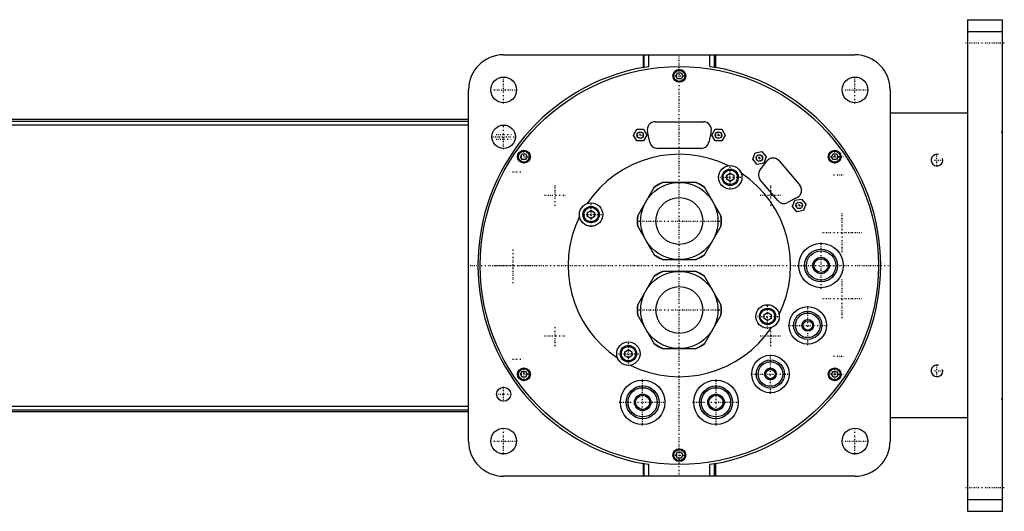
# Model space of a CAD drawing. Extents: x -702 to 139, y -105 to 105.
# Tile 4 of 4: x -282 to 139, y -105 to 105. Entities that reach past the tile are written whole.
import ezdxf

# ---------------------------------------------------------------- set-up
doc = ezdxf.new("R2010")
doc.units = 0
doc.linetypes.add('CENTER', pattern=[1.5, 0.45, -0.5, 0.05, -0.5])
for name, color, linetype in [('AM_0', 7, 'CONTINUOUS'), ('AM_10', 7, 'CONTINUOUS'), ('AM_7', 7, 'CENTER')]:
    doc.layers.add(name, color=color, linetype=linetype)

msp = doc.modelspace()

# ---------------------------------------------------------------- linework, layer by layer
at = {"layer": 'AM_0', "color": 7, "linetype": 'CONTINUOUS'}
for p, q in [((123, 105), (138, 105)), ((123, 105), (123, -105)), ((138, -105), (138, 105)), ((123, 100), (138, 100)), ((-75, 90), (75, 90)), ((-15.5, 90), (-15.5, 84.59)), ((-15, 84.68), (-15, 90)), ((-13, 85.01), (-13, 90)), ((13, 85.01), (13, 90)), ((15, 84.68), (15, 90)), ((15.5, 90), (15.5, 84.59)), ((-15.5, 84.59), (-15, 84.68)), ((-15, 84.68), (-13, 85.01)), ((13, 85.01), (15, 84.68)), ((15, 84.68), (15.5, 84.59)), ((-1.44, 81), (-0.72, 82.25)), ((-0.72, 79.75), (-1.44, 81)), ((-0.72, 82.25), (0.72, 82.25)), ((0.72, 82.25), (1.44, 81)), ((1.44, 81), (0.72, 79.75)), ((0.72, 79.75), (-0.72, 79.75)), ((-90, -75), (-90, 75)), ((90, 75), (90, -75)), ((123, 65), (90, 65)), ((-90, 62.39), (-440, 62.39)), ((-434.3, 61.72), (-90, 61.72)), ((-372.31, 60.02), (-90, 60.02)), ((-10.3, 61.4), (10.3, 61.4)), ((-19.59, 55.7), (-18.14, 58.2)), ((-18.14, 53.2), (-19.59, 55.7)), ((-18.14, 58.2), (-15.26, 58.2)), ((-15.26, 58.2), (-13.81, 55.7)), ((-13.81, 55.7), (-15.26, 53.2)), ((-12.62, 52.68), (-13.62, 57.28)), ((13.62, 57.28), (12.62, 52.68)), ((13.81, 55.7), (15.26, 58.2)), ((15.26, 53.2), (13.81, 55.7)), ((15.26, 58.2), (18.14, 58.2)), ((18.14, 58.2), (19.59, 55.7)), ((19.59, 55.7), (18.14, 53.2)), ((-15.26, 53.2), (-18.14, 53.2)), ((18.14, 53.2), (15.26, 53.2)), ((-67.79, 46.46), (-67.07, 47.71)), ((-67.07, 45.21), (-67.79, 46.46)), ((-67.07, 47.71), (-65.63, 47.71)), ((-65.63, 47.71), (-64.91, 46.46)), ((-64.91, 46.46), (-65.63, 45.21)), ((9.3, 50), (-9.3, 50)), ((31.34, 45.41), (32.33, 48.13)), ((32.33, 48.13), (35.17, 48.63)), ((35.17, 48.63), (37.03, 46.42)), ((37.03, 46.42), (36.04, 43.7)), ((64.91, 46.46), (65.63, 47.71)), ((65.63, 45.21), (64.91, 46.46)), ((65.63, 47.71), (67.07, 47.71)), ((67.07, 47.71), (67.79, 46.46)), ((67.79, 46.46), (67.07, 45.21)), ((-65.63, 45.21), (-67.07, 45.21)), ((33.2, 43.2), (31.34, 45.41)), ((36.04, 43.7), (33.2, 43.2)), ((34.49, 40.85), (37.37, 44.57)), ((42.66, 44.68), (51.41, 34.26)), ((67.07, 45.21), (65.63, 45.21)), ((20.25, 38.54), (21.75, 39.4)), ((20.25, 36.81), (20.25, 38.54)), ((21.75, 39.4), (23.25, 38.54)), ((23.25, 38.54), (23.25, 36.81)), ((7.19, 35.5), (-7.19, 35.5)), ((21.75, 35.94), (20.25, 36.81)), ((23.25, 36.81), (21.75, 35.94)), ((42.03, 27.7), (34.57, 36.58)), ((-10.69, 33.48), (-17.89, 21.02)), ((17.89, 21.02), (10.69, 33.48)), ((50.38, 29.06), (46.22, 26.87)), ((48.31, 25.19), (49.3, 27.9)), ((49.3, 27.9), (52.14, 28.4)), ((52.14, 28.4), (54, 26.19)), ((54, 26.19), (53.01, 23.48)), ((-39.17, 22.62), (-37.67, 23.48)), ((-39.17, 20.88), (-39.17, 22.62)), ((-37.67, 23.48), (-36.17, 22.62)), ((-36.17, 22.62), (-36.17, 20.88)), ((50.17, 22.98), (48.31, 25.19)), ((53.01, 23.48), (50.17, 22.98)), ((-37.67, 20.02), (-39.17, 20.88)), ((-36.17, 20.88), (-37.67, 20.02)), ((-17.89, 16.98), (-10.69, 4.52)), ((10.69, 4.52), (17.89, 16.98)), ((-7.19, 2.5), (7.19, 2.5)), ((7.19, -2.5), (-7.19, -2.5)), ((-10.69, -4.52), (-17.89, -16.98)), ((17.89, -16.98), (10.69, -4.52)), ((36.17, -20.88), (37.67, -20.02)), ((36.17, -22.62), (36.17, -20.88)), ((37.67, -20.02), (39.17, -20.88)), ((39.17, -20.88), (39.17, -22.62)), ((-17.89, -21.02), (-10.69, -33.48)), ((10.69, -33.48), (17.89, -21.02)), ((37.67, -23.48), (36.17, -22.62)), ((39.17, -22.62), (37.67, -23.48)), ((-23.25, -36.81), (-21.75, -35.94)), ((-23.25, -38.54), (-23.25, -36.81)), ((-21.75, -35.94), (-20.25, -36.81)), ((-20.25, -36.81), (-20.25, -38.54)), ((-7.19, -35.5), (7.19, -35.5)), ((-21.75, -39.4), (-23.25, -38.54)), ((-20.25, -38.54), (-21.75, -39.4)), ((-67.79, -46.46), (-67.07, -45.21)), ((-67.07, -45.21), (-65.63, -45.21)), ((-65.63, -45.21), (-64.91, -46.46)), ((64.91, -46.46), (65.63, -45.21)), ((65.63, -45.21), (67.07, -45.21)), ((67.07, -45.21), (67.79, -46.46)), ((-67.07, -47.71), (-67.79, -46.46)), ((-65.63, -47.71), (-67.07, -47.71)), ((-64.91, -46.46), (-65.63, -47.71)), ((65.63, -47.71), (64.91, -46.46)), ((67.07, -47.71), (65.63, -47.71)), ((67.79, -46.46), (67.07, -47.71)), ((-440, -62.39), (-90, -62.39)), ((-434.3, -61.72), (-90, -61.72)), ((-372.31, -60.02), (-90, -60.02)), ((123, -65), (90, -65)), ((-1.44, -81), (-0.72, -79.75)), ((-0.72, -79.75), (0.72, -79.75)), ((0.72, -79.75), (1.44, -81)), ((-0.72, -82.25), (-1.44, -81)), ((0.72, -82.25), (-0.72, -82.25)), ((1.44, -81), (0.72, -82.25)), ((-15.5, -84.59), (-15.5, -90)), ((-15, -84.68), (-15.5, -84.59)), ((-15, -90), (-15, -84.68)), ((-13, -85.01), (-15, -84.68)), ((-13, -90), (-13, -85.01)), ((15, -84.68), (13, -85.01)), ((13, -90), (13, -85.01)), ((15.5, -84.59), (15, -84.68)), ((15, -90), (15, -84.68)), ((15.5, -84.59), (15.5, -90)), ((75, -90), (-75, -90)), ((123, -100), (138, -100)), ((123, -105), (138, -105))]:
    msp.add_line(p, q, dxfattribs=at)
for centre, radius in [((0, 0), 85), ((-75, 75), 5.5), ((0, 81), 2.75), ((0, 81), 2.35), ((75, 75), 5.5), ((-75, 55), 5), ((-16.7, 55.7), 1.4), ((16.7, 55.7), 1.4), ((-66.35, 46.46), 2.75), ((-66.35, 46.46), 2.35), ((34.18, 45.92), 1.4), ((66.35, 46.46), 2.75), ((66.35, 46.46), 2.35), ((21.75, 37.67), 5), ((21.75, 37.67), 3.5), ((21.75, 37.67), 3.1), ((0, 19), 16.5), ((-37.67, 21.75), 5), ((-37.67, 21.75), 3.5), ((0, 19), 10.01), ((51.15, 25.69), 1.4), ((-37.67, 21.75), 3.1), ((60.5, 0), 9.5), ((60.5, 0), 7), ((60.5, 0), 6.25), ((60.5, 0), 3.5), ((60.5, 0), 3), ((0, -19), 16.5), ((0, -19), 10.01), ((37.67, -21.75), 5), ((37.67, -21.75), 3.5), ((37.67, -21.75), 3.1), ((54.83, -25.57), 8), ((54.83, -25.57), 6), ((54.83, -25.57), 5.25), ((54.83, -25.57), 2.5), ((54.83, -25.57), 2), ((-21.75, -37.67), 5), ((-21.75, -37.67), 3.5), ((-21.75, -37.67), 3.1), ((38.89, -46.35), 8), ((38.89, -46.35), 6), ((38.89, -46.35), 5.25), ((-66.35, -46.46), 2.75), ((-66.35, -46.46), 2.35), ((38.89, -46.35), 2.5), ((38.89, -46.35), 2), ((66.35, -46.46), 2.75), ((66.35, -46.46), 2.35), ((-15.66, -58.44), 9.5), ((15.66, -58.44), 9.5), ((-75, -55), 3), ((-15.66, -58.44), 7), ((-15.66, -58.44), 6.25), ((15.66, -58.44), 7), ((15.66, -58.44), 6.25), ((-15.66, -58.44), 3.5), ((-15.66, -58.44), 3), ((15.66, -58.44), 3.5), ((15.66, -58.44), 3), ((-75, -75), 5.5), ((75, -75), 5.5), ((0, -81), 2.75), ((0, -81), 2.35)]:
    msp.add_circle(centre, radius, dxfattribs=at)
for centre, radius, start, end in [((-75, 75), 15, 90, 180), ((75, 75), 15, 0, 90), ((0, 0), 86, 100.3833, 259.6167), ((0, 0), 86, 280.3833, 79.6167), ((-10.3, 58), 3.4, 90, 192.2648), ((10.3, 58), 3.4, 347.7352, 90), ((-9.3, 53.4), 3.4, 192.2648, 270), ((9.3, 53.4), 3.4, 270, 347.7352), ((0, 0), 47.5, 63.7821, 146.2179), ((40.06, 42.49), 3.4, 40, 142.2648), ((0, 0), 47.5, 333.7821, 56.2179), ((37.18, 38.77), 3.4, 142.2648, 220), ((0, 19), 17.89, 112.7065, 127.2935), ((0, 19), 18, 113.5565, 126.4435), ((0, 19), 17.89, 52.7065, 67.2935), ((0, 19), 18, 53.5565, 66.4435), ((48.8, 32.07), 3.4, 297.7352, 40), ((44.63, 29.88), 3.4, 220, 297.7352), ((0, 19), 18, 173.5565, 186.4435), ((0, 19), 17.89, 172.7065, 187.2935), ((0, 19), 17.89, 352.7065, 7.2935), ((0, 19), 18, 353.5565, 6.4435), ((0, 0), 47.5, 153.7821, 236.2179), ((0, 19), 17.89, 232.7065, 247.2935), ((0, 19), 18, 233.5565, 246.4435), ((0, 19), 17.89, 292.7065, 307.2935), ((0, 19), 18, 293.5565, 306.4435), ((0, -19), 17.89, 112.7065, 127.2935), ((0, -19), 18, 113.5565, 126.4435), ((0, -19), 17.89, 52.7065, 67.2935), ((0, -19), 18, 53.5565, 66.4435), ((0, -19), 17.89, 172.7065, 187.2935), ((0, -19), 17.89, 352.7065, 7.2935), ((0, -19), 18, 173.5565, 186.4435), ((0, -19), 18, 353.5565, 6.4435), ((0, 0), 47.5, 243.7821, 326.2179), ((0, -19), 17.89, 232.7065, 247.2935), ((0, -19), 18, 233.5565, 246.4435), ((0, -19), 17.89, 292.7065, 307.2935), ((0, -19), 18, 293.5565, 306.4435), ((-75, -75), 15, 180, 270), ((75, -75), 15, 270, 0)]:
    msp.add_arc(centre, radius, start, end, dxfattribs=at)
at = {"layer": 'AM_10', "color": 7, "linetype": 'CONTINUOUS'}
for centre in [(110, 45), (110, -45)]:
    msp.add_arc(centre, 2.5, 75, 15, dxfattribs=at)
at = {"layer": 'AM_7', "color": 4, "linetype": 'CENTER'}
for p, q in [((138.75, 95), (122.25, 95)), ((0, -89.25), (0, 89.25)), ((-75, 69.22), (-75, 80.78)), ((-2.89, 81), (2.89, 81)), ((75, 69.22), (75, 80.78)), ((-80.78, 75), (-69.22, 75)), ((69.22, 75), (80.78, 75)), ((-75, 49.75), (-75, 60.25)), ((-80.25, 55), (-69.75, 55)), ((-78.15, 56), (-71.85, 56)), ((-18.17, 55.7), (-15.23, 55.7)), ((-16.7, 54.23), (-16.7, 57.17)), ((15.23, 55.7), (18.17, 55.7)), ((16.7, 54.23), (16.7, 57.17)), ((137.47, 57), (138.03, 57)), ((-78.15, 54), (-71.85, 54)), ((-69.24, 46.46), (-63.46, 46.46)), ((-66.35, 43.57), (-66.35, 49.35)), ((34.18, 44.45), (34.18, 47.39)), ((63.46, 46.46), (69.24, 46.46)), ((65.8, 46.5), (70.2, 46.5)), ((66.35, 43.57), (66.35, 49.35)), ((110, 42.37), (110, 47.63)), ((21.75, 32.42), (21.75, 42.92)), ((32.71, 45.92), (35.65, 45.92)), ((107.38, 45), (112.62, 45)), ((-71.2, 40), (-66.8, 40)), ((65.8, 38.75), (70.2, 38.75)), ((-53, 25.48), (-53, 34.52)), ((16.5, 37.67), (27, 37.67)), ((39, 25.48), (39, 34.52)), ((-57.52, 30), (-48.48, 30)), ((34.48, 30), (43.52, 30)), ((-37.67, 16.5), (-37.67, 27)), ((49.68, 25.69), (52.62, 25.69)), ((51.15, 24.22), (51.15, 27.16)), ((-42.92, 21.75), (-32.42, 21.75)), ((69.57, 5.76), (69.57, 22.56)), ((-17.32, 19), (17.32, 19)), ((61.17, 14.16), (77.97, 14.16)), ((60.5, -9.97), (60.5, 9.97)), ((-71, -7.56), (-71, 7.56)), ((-89.25, 0), (89.25, 0)), ((-78.56, 0), (-63.44, 0)), ((69.57, -22.56), (69.57, -5.76)), ((37.67, -27), (37.67, -16.5)), ((61.17, -14.16), (77.97, -14.16)), ((-17.32, -19), (17.32, -19)), ((54.83, -33.97), (54.83, -17.17)), ((32.42, -21.75), (42.92, -21.75)), ((-53, -34.52), (-53, -25.48)), ((39, -34.52), (39, -25.48)), ((46.43, -25.57), (63.23, -25.57)), ((-57.52, -30), (-48.48, -30)), ((-21.75, -42.92), (-21.75, -32.42)), ((34.48, -30), (43.52, -30)), ((-27, -37.67), (-16.5, -37.67)), ((-71.2, -40), (-66.8, -40)), ((38.89, -54.75), (38.89, -37.95)), ((65.8, -38.75), (70.2, -38.75)), ((-66.35, -49.35), (-66.35, -43.57)), ((66.35, -49.35), (66.35, -43.57)), ((107.38, -45), (112.62, -45)), ((110, -47.63), (110, -42.37)), ((-69.24, -46.46), (-63.46, -46.46)), ((-15.66, -68.41), (-15.66, -48.46)), ((15.66, -68.41), (15.66, -48.46)), ((30.49, -46.35), (47.29, -46.35)), ((63.46, -46.46), (69.24, -46.46)), ((65.8, -46.5), (70.2, -46.5)), ((-75, -58.15), (-75, -51.85)), ((-78.15, -55), (-71.85, -55)), ((-25.63, -58.44), (-5.68, -58.44)), ((5.68, -58.44), (25.63, -58.44)), ((137.47, -57), (138.03, -57)), ((-75, -80.78), (-75, -69.22)), ((75, -80.78), (75, -69.22)), ((-80.78, -75), (-69.22, -75)), ((69.22, -75), (80.78, -75)), ((-2.89, -81), (2.89, -81)), ((138.75, -95), (122.25, -95))]:
    msp.add_line(p, q, dxfattribs=at)

doc.saveas('drawing.dxf')
